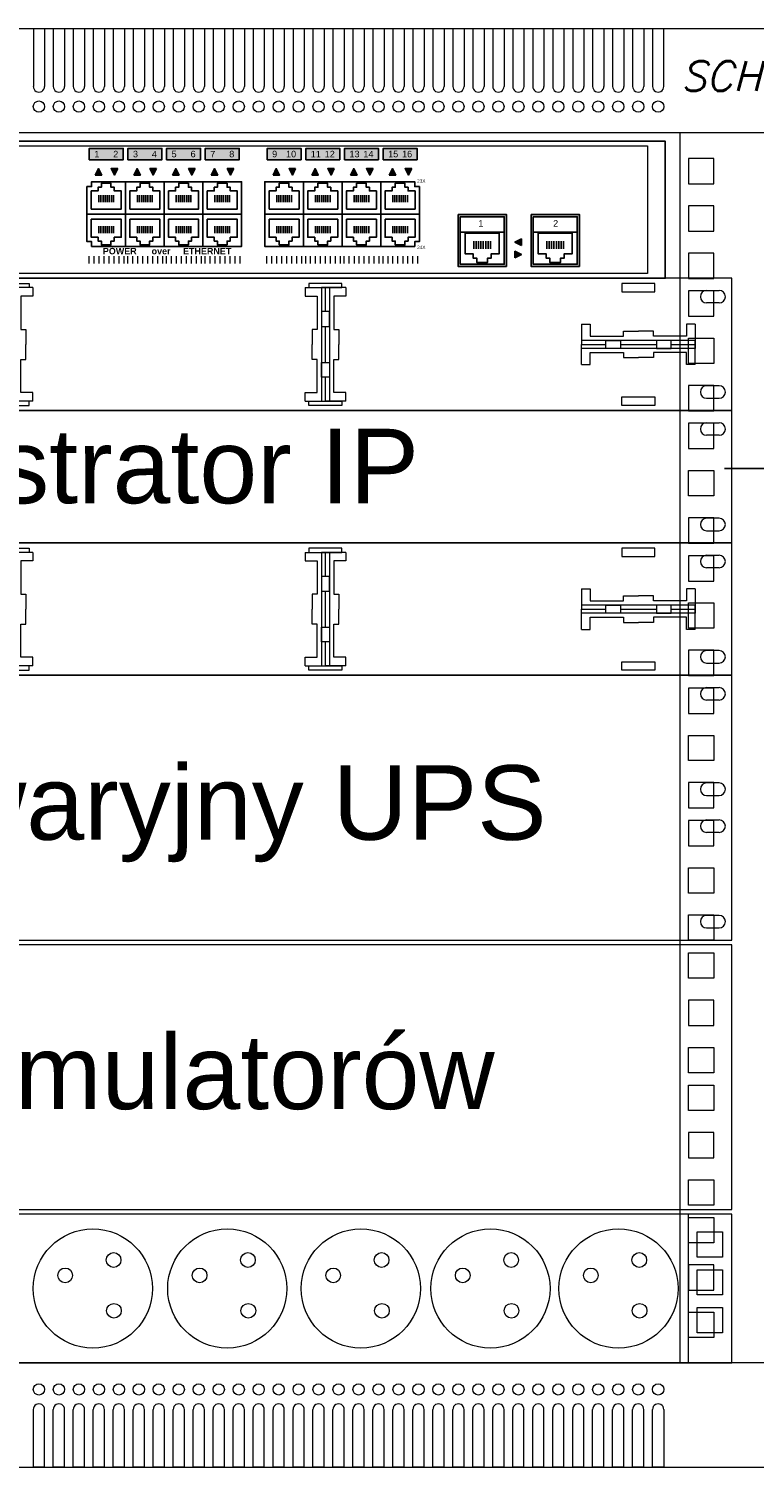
# Model space of a CAD drawing. Header units: millimetres. Extents: x 27262 to 215252, y 16288 to 261073.
# Tile 4 of 5: x 57214 to 59650, y 69077 to 73907. Entities that reach past the tile are written whole.
import ezdxf

# ---------------------------------------------------------------- set-up
doc = ezdxf.new("R2010")
doc.units = ezdxf.units.MM
doc.linetypes.add('HIDDEN', pattern=[0.375, 0.25, -0.125])
for name, color, linetype in [('_ES_okablowanie', 30, 'HIDDEN'), ('schrack-descr', 7, 'Continuous'), ('schrack-symbol', 7, 'Continuous'), ('schrack-terminal', 7, 'Continuous')]:
    doc.layers.add(name, color=color, linetype=linetype)
for name, color, linetype, lineweight in [('_ES_opisy', 4, 'Continuous', 20), ('schrack-details', 4, 'Continuous', 5), ('schrack-others', 2, 'Continuous', 13), ('SCS', 6, 'Continuous', 40)]:
    doc.layers.add(name, color=color, linetype=linetype, lineweight=lineweight)
doc.styles.add('AVM', font='arial.ttf')
doc.styles.add('logo', font='simplex.shx', dxfattribs={"oblique": 15, "height": 1.5})
doc.styles.add('OPIS DO SZAF', font='simplex.shx', dxfattribs={"width": 0.7, "height": 12})
doc.styles.get("Standard").update_dxf_attribs({"font": 'arial.ttf'})
doc.styles.add('styl', font='simplex_.ttf')

# ---------------------------------------------------------------- blocks, each defined once
blk = doc.blocks.new('c_pp24rj1uemp_v')
at = {"layer": 'schrack-details'}
blk.add_lwpolyline([(0, -44.45), (483, -44.45), (483, 0), (0, 0)], close=True, dxfattribs=at)
for points in [[(474.54, -4.11), (478.74, -4.11)], [(478.74, -8.31), (474.54, -8.31)], [(478.74, -36.14), (474.54, -36.14)], [(474.54, -40.34), (478.74, -40.34)]]:
    blk.add_lwpolyline(points, dxfattribs=at)
for centre, start, end in [((474.54, -6.21), 90, 270), ((478.74, -6.21), 270, 90), ((474.54, -38.24), 90, 270), ((478.74, -38.24), 270, 90)]:
    blk.add_arc(centre, 2.1, start, end, dxfattribs=at)
at = {"layer": 'schrack-descr', "style": 'styl'}
blk.add_attdef('DESCRIPTION', (-0.26, -52.04), '', height=1.7, dxfattribs=at)
at = {"layer": 'schrack-symbol', "color": 0, "style": 'styl'}
blk.add_attdef('SYMBOL', (0, 0), '', height=5, dxfattribs=at)
at = {"layer": 'schrack-terminal', "style": 'styl'}
for tag in ['TERMINAL2', 'TERMINAL']:
    blk.add_attdef(tag, (-0.28, -54.66), '', height=1.7, dxfattribs=at)
blk = doc.blocks.new('DBK14805')
at = {"layer": 'schrack-details'}
for p, q in [((129.64, -3.16), (136.42, -3.16)), ((143.21, -3.16), (136.42, -3.16)), ((234.71, -3.16), (241.5, -3.16)), ((248.29, -3.16), (241.5, -3.16)), ((339.79, -3.16), (346.58, -3.16)), ((353.36, -3.16), (346.58, -3.16)), ((12.28, -15.44), (12.28, -22.23)), ((50.41, -15.44), (50.41, -22.23)), ((432.59, -15.44), (432.59, -22.23)), ((470.72, -15.44), (470.72, -22.23)), ((12.28, -29.01), (12.28, -22.23)), ((50.41, -29.01), (50.41, -22.23)), ((432.59, -29.01), (432.59, -22.23)), ((470.72, -29.01), (470.72, -22.23)), ((129.64, -41.29), (136.42, -41.29)), ((143.21, -41.29), (136.42, -41.29)), ((234.71, -41.29), (241.5, -41.29)), ((248.29, -41.29), (241.5, -41.29)), ((339.79, -41.29), (346.58, -41.29)), ((353.36, -41.29), (346.58, -41.29))]:
    blk.add_line(p, q, dxfattribs=at)
for points in [[(0, -44.45), (483, -44.45), (483, 0), (0, 0)], [(25.83, -1.73), (36.91, -1.73), (36.91, -4.58), (25.83, -4.58)], [(141.99, -3.16), (130.91, -3.16), (130.91, -1.73), (141.99, -1.73)], [(247.07, -3.16), (235.99, -3.16), (235.99, -1.73), (247.07, -1.73)], [(341.01, -3.16), (352.09, -3.16), (352.09, -1.73), (341.01, -1.73)], [(457.17, -1.73), (446.09, -1.73), (446.09, -4.58), (457.17, -4.58)], [(135.09, -11.22), (137.76, -11.22), (137.76, -16.18), (135.09, -16.18)], [(240.16, -11.22), (242.84, -11.22), (242.84, -16.18), (240.16, -16.18)], [(347.91, -11.22), (345.24, -11.22), (345.24, -16.18), (347.91, -16.18)], [(20.34, -23.56), (20.34, -20.89), (25.3, -20.89), (25.3, -23.56)], [(42.35, -23.56), (42.35, -20.89), (37.38, -20.89), (37.38, -23.56)], [(440.65, -23.56), (440.65, -20.89), (445.62, -20.89), (445.62, -23.56)], [(462.66, -23.56), (462.66, -20.89), (457.7, -20.89), (457.7, -23.56)], [(135.09, -33.23), (137.76, -33.23), (137.76, -28.27), (135.09, -28.27)], [(240.16, -33.23), (242.84, -33.23), (242.84, -28.27), (240.16, -28.27)], [(347.91, -33.23), (345.24, -33.23), (345.24, -28.27), (347.91, -28.27)], [(25.83, -42.72), (36.91, -42.72), (36.91, -39.87), (25.83, -39.87)], [(141.99, -41.29), (130.91, -41.29), (130.91, -42.72), (141.99, -42.72)], [(247.07, -41.29), (235.99, -41.29), (235.99, -42.72), (247.07, -42.72)], [(341.01, -41.29), (352.09, -41.29), (352.09, -42.72), (341.01, -42.72)], [(457.17, -42.72), (446.09, -42.72), (446.09, -39.87), (457.17, -39.87)]]:
    blk.add_lwpolyline(points, close=True, dxfattribs=at)
for points in [[(8.46, -4.11), (4.26, -4.11)], [(129.64, -3.16), (129.64, -6.06), (133.67, -6.06), (133.67, -17.19), (131.97, -17.19), (131.97, -21.88), (131.97, -22.23)], [(136.42, -11.22), (136.42, -3.16), (135.09, -3.16), (135.09, -41.29), (136.42, -41.29), (136.42, -33.23)], [(136.42, -11.22), (136.42, -3.16), (137.76, -3.16), (137.76, -41.29), (136.42, -41.29), (136.42, -33.23)], [(143.21, -3.16), (143.21, -6.06), (139.17, -6.06), (139.17, -17.19), (140.88, -17.19), (140.88, -21.88), (140.88, -22.23)], [(234.71, -3.16), (234.71, -6.06), (238.75, -6.06), (238.75, -17.19), (237.05, -17.19), (237.05, -21.88), (237.05, -22.23)], [(241.5, -11.22), (241.5, -3.16), (240.16, -3.16), (240.16, -41.29), (241.5, -41.29), (241.5, -33.23)], [(241.5, -11.22), (241.5, -3.16), (242.84, -3.16), (242.84, -41.29), (241.5, -41.29), (241.5, -33.23)], [(248.29, -3.16), (248.29, -6.06), (244.25, -6.06), (244.25, -17.19), (245.95, -17.19), (245.95, -21.88), (245.95, -22.23)], [(339.79, -3.16), (339.79, -6.06), (343.83, -6.06), (343.83, -17.19), (342.12, -17.19), (342.12, -21.88), (342.12, -22.23)], [(346.58, -11.22), (346.58, -3.16), (345.24, -3.16), (345.24, -41.29), (346.58, -41.29), (346.58, -33.23)], [(346.58, -11.22), (346.58, -3.16), (347.91, -3.16), (347.91, -41.29), (346.58, -41.29), (346.58, -33.23)], [(353.36, -3.16), (353.36, -6.06), (349.33, -6.06), (349.33, -17.19), (351.03, -17.19), (351.03, -21.88), (351.03, -22.23)], [(474.54, -4.11), (478.74, -4.11)], [(4.26, -8.31), (8.46, -8.31)], [(478.74, -8.31), (474.54, -8.31)], [(12.28, -15.44), (15.18, -15.44), (15.18, -19.48), (26.31, -19.48), (26.31, -17.77), (31, -17.77), (31.34, -17.77)], [(50.41, -15.44), (47.51, -15.44), (47.51, -19.48), (36.38, -19.48), (36.38, -17.77), (31.69, -17.77), (31.34, -17.77)], [(136.42, -28.27), (136.42, -16.18)], [(136.42, -28.27), (136.42, -16.18)], [(241.5, -28.27), (241.5, -16.18)], [(241.5, -28.27), (241.5, -16.18)], [(346.58, -28.27), (346.58, -16.18)], [(346.58, -28.27), (346.58, -16.18)], [(432.59, -15.44), (435.49, -15.44), (435.49, -19.48), (446.62, -19.48), (446.62, -17.77), (451.31, -17.77), (451.66, -17.77)], [(470.72, -15.44), (467.82, -15.44), (467.82, -19.48), (456.69, -19.48), (456.69, -17.77), (452, -17.77), (451.66, -17.77)], [(20.34, -22.23), (12.28, -22.23), (12.28, -20.89), (50.41, -20.89), (50.41, -22.23), (42.35, -22.23)], [(20.34, -22.23), (12.28, -22.23), (12.28, -23.56), (50.41, -23.56), (50.41, -22.23), (42.35, -22.23)], [(37.38, -22.23), (25.3, -22.23)], [(37.38, -22.23), (25.3, -22.23)], [(129.64, -41.29), (129.64, -38.39), (133.67, -38.39), (133.67, -27.26), (131.97, -27.26), (131.97, -22.57), (131.97, -22.23)], [(143.21, -41.29), (143.21, -38.39), (139.17, -38.39), (139.17, -27.26), (140.88, -27.26), (140.88, -22.57), (140.88, -22.23)], [(234.71, -41.29), (234.71, -38.39), (238.75, -38.39), (238.75, -27.26), (237.05, -27.26), (237.05, -22.57), (237.05, -22.23)], [(248.29, -41.29), (248.29, -38.39), (244.25, -38.39), (244.25, -27.26), (245.95, -27.26), (245.95, -22.57), (245.95, -22.23)], [(339.79, -41.29), (339.79, -38.39), (343.83, -38.39), (343.83, -27.26), (342.12, -27.26), (342.12, -22.57), (342.12, -22.23)], [(353.36, -41.29), (353.36, -38.39), (349.33, -38.39), (349.33, -27.26), (351.03, -27.26), (351.03, -22.57), (351.03, -22.23)], [(462.66, -22.23), (470.72, -22.23), (470.72, -20.89), (432.59, -20.89), (432.59, -22.23), (440.65, -22.23)], [(462.66, -22.23), (470.72, -22.23), (470.72, -23.56), (432.59, -23.56), (432.59, -22.23), (440.65, -22.23)], [(445.62, -22.23), (457.7, -22.23)], [(445.62, -22.23), (457.7, -22.23)], [(12.28, -29.01), (15.18, -29.01), (15.18, -24.97), (26.31, -24.97), (26.31, -26.68), (31, -26.68), (31.34, -26.68)], [(50.41, -29.01), (47.51, -29.01), (47.51, -24.97), (36.38, -24.97), (36.38, -26.68), (31.69, -26.68), (31.34, -26.68)], [(432.59, -29.01), (435.49, -29.01), (435.49, -24.97), (446.62, -24.97), (446.62, -26.68), (451.31, -26.68), (451.66, -26.68)], [(470.72, -29.01), (467.82, -29.01), (467.82, -24.97), (456.69, -24.97), (456.69, -26.68), (452, -26.68), (451.66, -26.68)], [(4.26, -36.14), (8.46, -36.14)], [(478.74, -36.14), (474.54, -36.14)], [(8.46, -40.34), (4.26, -40.34)], [(474.54, -40.34), (478.74, -40.34)]]:
    blk.add_lwpolyline(points, dxfattribs=at)
for centre, start, end in [((4.26, -6.21), 90, 270), ((8.46, -6.21), 270, 90), ((474.54, -6.21), 90, 270), ((478.74, -6.21), 270, 90), ((4.26, -38.24), 90, 270), ((8.46, -38.24), 270, 90), ((474.54, -38.24), 90, 270), ((478.74, -38.24), 270, 90)]:
    blk.add_arc(centre, 2.1, start, end, dxfattribs=at)
at = {"layer": 'schrack-symbol', "style": 'OPIS DO SZAF', "flags": 3}
blk.add_attdef('ARTICLE_NUMBER', (0, -46.45), '', height=2, dxfattribs=at)
blk = doc.blocks.new('c_19organizer1u_v')
blk.add_blockref('DBK14805', (0, 0))
at = {"layer": 'schrack-descr', "style": 'styl'}
blk.add_attdef('DESCRIPTION', (0.01, -52.08), '', height=1.7, dxfattribs=at)
at = {"layer": 'schrack-symbol', "style": 'styl'}
blk.add_attdef('SYMBOL', (6.02, 0.21), '', height=5, rotation=90, dxfattribs=at)
at = {"layer": 'schrack-terminal', "style": 'styl'}
for tag, p in [('TERMINAL', (-0.01, -54.69)), ('TERMINAL2', (-0.01, -59.59))]:
    blk.add_attdef(tag, p, '', height=1.7, dxfattribs=at)
blk = doc.blocks.new('switch-16')
for points in [[(254.57, 34.6), (256.79, 34.6), (255.68, 36.8)], [(262.16, 36.8), (259.94, 36.8), (261.05, 34.6)], [(267.56, 34.6), (269.77, 34.6), (268.67, 36.8)], [(275.15, 36.8), (272.93, 36.8), (274.04, 34.6)], [(280.54, 34.6), (282.76, 34.6), (281.65, 36.8)], [(288.13, 36.8), (285.92, 36.8), (287.02, 34.6)], [(293.53, 34.6), (295.75, 34.6), (294.64, 36.8)], [(301.12, 36.8), (298.9, 36.8), (300.01, 34.6)], [(314.29, 34.6), (316.51, 34.6), (315.4, 36.8)], [(321.89, 36.8), (319.67, 36.8), (320.78, 34.6)], [(327.28, 34.6), (329.5, 34.6), (328.39, 36.8)], [(334.87, 36.8), (332.65, 36.8), (333.76, 34.6)], [(340.27, 34.6), (342.49, 34.6), (341.38, 36.8)], [(347.86, 36.8), (345.64, 36.8), (346.75, 34.6)], [(353.26, 34.6), (355.47, 34.6), (354.36, 36.8)], [(360.85, 36.8), (358.63, 36.8), (359.74, 34.6)], [(397.71, 10.99), (397.71, 13.21), (395.51, 12.1)], [(397.71, 7.92), (395.51, 9.03), (395.51, 6.81)]]:
    blk.add_hatch(color=8).paths.add_polyline_path(points)
at = {"layer": 'SCS', "lineweight": -3}
for points in [[(263.98, 39.79), (263.98, 43.57), (252.6, 43.57), (252.6, 39.79)], [(276.97, 39.79), (276.97, 43.57), (265.59, 43.57), (265.59, 39.79)], [(289.96, 39.79), (289.96, 43.57), (278.57, 43.57), (278.57, 39.79)], [(302.94, 39.79), (302.94, 43.57), (291.56, 43.57), (291.56, 39.79)], [(323.71, 39.79), (323.71, 43.57), (312.33, 43.57), (312.33, 39.79)], [(336.69, 39.79), (336.69, 43.57), (325.31, 43.57), (325.31, 39.79)], [(349.68, 39.79), (349.68, 43.57), (338.3, 43.57), (338.3, 39.79)], [(362.67, 39.79), (362.67, 43.57), (351.29, 43.57), (351.29, 39.79)]]:
    blk.add_hatch(color=51, dxfattribs=at).paths.add_polyline_path(points)
h = blk.add_hatch(color=2, dxfattribs=at)
h.paths.add_polyline_path([(392.64, 21.42), (376.42, 21.42), (376.42, 3.96), (392.64, 3.96)])
h.paths.add_polyline_path([(391.91, 20.61), (391.91, 4.69), (377.15, 4.69), (377.15, 20.61)], flags=16)
h = blk.add_hatch(color=2, dxfattribs=at)
h.paths.add_polyline_path([(417.15, 21.42), (400.93, 21.42), (400.93, 3.96), (417.15, 3.96)])
h.paths.add_polyline_path([(416.42, 20.61), (416.42, 4.69), (401.66, 4.69), (401.66, 20.61)], flags=16)
at = {"color": 7, "lineweight": 20}
for p, q in [((39.5, 44.43), (440, 44.43)), ((440, 44.43), (440, 1.57)), ((440, 1.57), (39.5, 1.57))]:
    blk.add_line(p, q, dxfattribs=at)
at = {"color": 7}
blk.add_lwpolyline([(0, 46), (446, 46), (446, 0), (0, 0)], close=True, dxfattribs=at)
at = {"color": 8}
for points in [[(254.57, 34.6), (255.68, 36.8), (256.79, 34.6), (254.57, 34.6)], [(262.16, 36.8), (261.05, 34.6), (259.94, 36.8), (262.16, 36.8)], [(267.56, 34.6), (268.67, 36.8), (269.77, 34.6), (267.56, 34.6)], [(275.15, 36.8), (274.04, 34.6), (272.93, 36.8), (275.15, 36.8)], [(280.54, 34.6), (281.65, 36.8), (282.76, 34.6), (280.54, 34.6)], [(288.13, 36.8), (287.02, 34.6), (285.92, 36.8), (288.13, 36.8)], [(293.53, 34.6), (294.64, 36.8), (295.75, 34.6), (293.53, 34.6)], [(301.12, 36.8), (300.01, 34.6), (298.9, 36.8), (301.12, 36.8)], [(314.29, 34.6), (315.4, 36.8), (316.51, 34.6), (314.29, 34.6)], [(321.89, 36.8), (320.78, 34.6), (319.67, 36.8), (321.89, 36.8)], [(327.28, 34.6), (328.39, 36.8), (329.5, 34.6), (327.28, 34.6)], [(334.87, 36.8), (333.76, 34.6), (332.65, 36.8), (334.87, 36.8)], [(340.27, 34.6), (341.38, 36.8), (342.49, 34.6), (340.27, 34.6)], [(347.86, 36.8), (346.75, 34.6), (345.64, 36.8), (347.86, 36.8)], [(353.26, 34.6), (354.36, 36.8), (355.47, 34.6), (353.26, 34.6)], [(360.85, 36.8), (359.74, 34.6), (358.63, 36.8), (360.85, 36.8)], [(397.71, 10.99), (395.51, 12.1), (397.71, 13.21), (397.71, 10.99)], [(395.51, 6.81), (397.71, 7.92), (395.51, 9.03), (395.51, 6.81)]]:
    blk.add_lwpolyline(points, dxfattribs=at)
for points in [[(251.8, 21.51), (251.8, 30.76), (253.39, 30.76), (253.39, 32.38), (264.78, 32.38), (264.78, 21.51), (251.8, 21.51)], [(253.23, 23.21), (263.32, 23.21), (263.32, 29.29), (260.97, 29.29), (260.97, 30.56), (259.88, 30.56), (259.88, 31.86), (256.66, 31.86), (256.66, 31.86), (256.66, 30.56), (255.58, 30.56), (255.58, 29.29), (253.23, 29.29), (253.23, 23.21)], [(266.21, 23.21), (276.3, 23.21), (276.3, 29.29), (273.95, 29.29), (273.95, 30.56), (272.87, 30.56), (272.87, 31.86), (269.65, 31.86), (269.65, 31.86), (269.65, 30.56), (268.56, 30.56), (268.56, 29.29), (266.21, 29.29), (266.21, 23.21)], [(279.2, 23.21), (289.29, 23.21), (289.29, 29.29), (286.94, 29.29), (286.94, 30.56), (285.86, 30.56), (285.86, 31.86), (282.64, 31.86), (282.64, 31.86), (282.64, 30.56), (281.55, 30.56), (281.55, 29.29), (279.2, 29.29), (279.2, 23.21)], [(292.19, 23.21), (302.28, 23.21), (302.28, 29.29), (299.93, 29.29), (299.93, 30.56), (298.84, 30.56), (298.84, 31.86), (295.62, 31.86), (295.62, 31.86), (295.62, 30.56), (294.54, 30.56), (294.54, 29.29), (292.19, 29.29), (292.19, 23.21)], [(312.95, 23.21), (323.04, 23.21), (323.04, 29.29), (320.69, 29.29), (320.69, 30.56), (319.61, 30.56), (319.61, 31.86), (316.39, 31.86), (316.39, 31.86), (316.39, 30.56), (315.3, 30.56), (315.3, 29.29), (312.95, 29.29), (312.95, 23.21)], [(325.94, 23.21), (336.03, 23.21), (336.03, 29.29), (333.68, 29.29), (333.68, 30.56), (332.59, 30.56), (332.59, 31.86), (329.37, 31.86), (329.37, 31.86), (329.37, 30.56), (328.29, 30.56), (328.29, 29.29), (325.94, 29.29), (325.94, 23.21)], [(338.93, 23.21), (349.02, 23.21), (349.02, 29.29), (346.67, 29.29), (346.67, 30.56), (345.58, 30.56), (345.58, 31.86), (342.36, 31.86), (342.36, 31.86), (342.36, 30.56), (341.28, 30.56), (341.28, 29.29), (338.93, 29.29), (338.93, 23.21)], [(363.47, 21.51), (363.47, 30.76), (361.88, 30.76), (361.88, 32.38), (350.48, 32.38), (350.48, 21.51), (363.47, 21.51)], [(351.91, 23.21), (362, 23.21), (362, 29.29), (359.65, 29.29), (359.65, 30.56), (358.57, 30.56), (358.57, 31.86), (355.35, 31.86), (355.35, 31.86), (355.35, 30.56), (354.26, 30.56), (354.26, 29.29), (351.91, 29.29), (351.91, 23.21)], [(251.8, 21.51), (251.8, 12.27), (253.39, 12.27), (253.39, 10.65), (264.78, 10.65), (264.78, 21.51), (251.8, 21.51)], [(253.23, 19.81), (263.32, 19.81), (263.32, 13.73), (260.97, 13.73), (260.97, 12.47), (259.88, 12.47), (259.88, 11.16), (256.66, 11.16), (256.66, 11.16), (256.66, 12.47), (255.58, 12.47), (255.58, 13.73), (253.23, 13.73), (253.23, 19.81)], [(266.21, 19.81), (276.3, 19.81), (276.3, 13.73), (273.95, 13.73), (273.95, 12.47), (272.87, 12.47), (272.87, 11.16), (269.65, 11.16), (269.65, 11.16), (269.65, 12.47), (268.56, 12.47), (268.56, 13.73), (266.21, 13.73), (266.21, 19.81)], [(279.2, 19.81), (289.29, 19.81), (289.29, 13.73), (286.94, 13.73), (286.94, 12.47), (285.86, 12.47), (285.86, 11.16), (282.64, 11.16), (282.64, 11.16), (282.64, 12.47), (281.55, 12.47), (281.55, 13.73), (279.2, 13.73), (279.2, 19.81)], [(292.19, 19.81), (302.28, 19.81), (302.28, 13.73), (299.93, 13.73), (299.93, 12.47), (298.84, 12.47), (298.84, 11.16), (295.62, 11.16), (295.62, 11.16), (295.62, 12.47), (294.54, 12.47), (294.54, 13.73), (292.19, 13.73), (292.19, 19.81)], [(312.95, 19.81), (323.04, 19.81), (323.04, 13.73), (320.69, 13.73), (320.69, 12.47), (319.61, 12.47), (319.61, 11.16), (316.39, 11.16), (316.39, 11.16), (316.39, 12.47), (315.3, 12.47), (315.3, 13.73), (312.95, 13.73), (312.95, 19.81)], [(325.94, 19.81), (336.03, 19.81), (336.03, 13.73), (333.68, 13.73), (333.68, 12.47), (332.59, 12.47), (332.59, 11.16), (329.37, 11.16), (329.37, 11.16), (329.37, 12.47), (328.29, 12.47), (328.29, 13.73), (325.94, 13.73), (325.94, 19.81)], [(338.93, 19.81), (349.02, 19.81), (349.02, 13.73), (346.67, 13.73), (346.67, 12.47), (345.58, 12.47), (345.58, 11.16), (342.36, 11.16), (342.36, 11.16), (342.36, 12.47), (341.28, 12.47), (341.28, 13.73), (338.93, 13.73), (338.93, 19.81)], [(363.47, 21.51), (363.47, 12.27), (361.88, 12.27), (361.88, 10.65), (350.48, 10.65), (350.48, 21.51), (363.47, 21.51)], [(351.91, 19.81), (362, 19.81), (362, 13.73), (359.65, 13.73), (359.65, 12.47), (358.57, 12.47), (358.57, 11.16), (355.35, 11.16), (355.35, 11.16), (355.35, 12.47), (354.26, 12.47), (354.26, 13.73), (351.91, 13.73), (351.91, 19.81)], [(378.77, 15.1), (390.24, 15.1), (390.24, 8.19), (387.57, 8.19), (387.57, 6.75), (386.33, 6.75), (386.33, 5.27), (382.68, 5.27), (382.68, 5.27), (382.68, 6.75), (381.44, 6.75), (381.44, 8.19), (378.77, 8.19), (378.77, 15.1)], [(403.29, 15.1), (414.75, 15.1), (414.75, 8.19), (412.08, 8.19), (412.08, 6.75), (410.85, 6.75), (410.85, 5.27), (407.19, 5.27), (407.19, 5.27), (407.19, 6.75), (405.96, 6.75), (405.96, 8.19), (403.29, 8.19), (403.29, 15.1)]]:
    blk.add_lwpolyline(points)
for points in [[(277.77, 21.51), (277.77, 32.38), (264.78, 32.38), (264.78, 21.51)], [(290.76, 21.51), (290.76, 32.38), (277.77, 32.38), (277.77, 21.51)], [(303.75, 21.51), (303.75, 32.38), (290.76, 32.38), (290.76, 21.51)], [(324.51, 21.51), (324.51, 32.38), (311.52, 32.38), (311.52, 21.51)], [(337.5, 21.51), (337.5, 32.38), (324.51, 32.38), (324.51, 21.51)], [(350.48, 21.51), (350.48, 32.38), (337.5, 32.38), (337.5, 21.51)], [(277.77, 21.51), (277.77, 10.65), (264.78, 10.65), (264.78, 21.51)], [(290.76, 21.51), (290.76, 10.65), (277.77, 10.65), (277.77, 21.51)], [(303.75, 21.51), (303.75, 10.65), (290.76, 10.65), (290.76, 21.51)], [(324.51, 21.51), (324.51, 10.65), (311.52, 10.65), (311.52, 21.51)], [(337.5, 21.51), (337.5, 10.65), (324.51, 10.65), (324.51, 21.51)], [(350.48, 21.51), (350.48, 10.65), (337.5, 10.65), (337.5, 21.51)], [(391.91, 15.42), (391.91, 4.69), (377.15, 4.69), (377.15, 15.42)], [(416.42, 15.42), (416.42, 4.69), (401.66, 4.69), (401.66, 15.42)]]:
    blk.add_lwpolyline(points, close=True)
at = {"layer": 'SCS', "color": 7, "lineweight": -3}
for p, q in [((255.82, 25.52), (255.82, 27.86)), ((256.52, 25.52), (256.52, 27.86)), ((257.22, 25.52), (257.22, 27.86)), ((257.92, 25.52), (257.92, 27.86)), ((258.62, 25.52), (258.62, 27.86)), ((259.32, 25.52), (259.32, 27.86)), ((260.02, 25.52), (260.02, 27.86)), ((260.72, 25.52), (260.72, 27.86)), ((268.81, 25.52), (268.81, 27.86)), ((269.51, 25.52), (269.51, 27.86)), ((270.21, 25.52), (270.21, 27.86)), ((270.91, 25.52), (270.91, 27.86)), ((271.61, 25.52), (271.61, 27.86)), ((272.31, 25.52), (272.31, 27.86)), ((273.01, 25.52), (273.01, 27.86)), ((273.71, 25.52), (273.71, 27.86)), ((281.8, 25.52), (281.8, 27.86)), ((282.5, 25.52), (282.5, 27.86)), ((283.2, 25.52), (283.2, 27.86)), ((283.9, 25.52), (283.9, 27.86)), ((284.6, 25.52), (284.6, 27.86)), ((285.3, 25.52), (285.3, 27.86)), ((286, 25.52), (286, 27.86)), ((286.7, 25.52), (286.7, 27.86)), ((294.78, 25.52), (294.78, 27.86)), ((295.48, 25.52), (295.48, 27.86)), ((296.18, 25.52), (296.18, 27.86)), ((296.88, 25.52), (296.88, 27.86)), ((297.58, 25.52), (297.58, 27.86)), ((298.28, 25.52), (298.28, 27.86)), ((298.98, 25.52), (298.98, 27.86)), ((299.68, 25.52), (299.68, 27.86)), ((315.55, 25.52), (315.55, 27.86)), ((316.25, 25.52), (316.25, 27.86)), ((316.95, 25.52), (316.95, 27.86)), ((317.65, 25.52), (317.65, 27.86)), ((318.35, 25.52), (318.35, 27.86)), ((319.05, 25.52), (319.05, 27.86)), ((319.75, 25.52), (319.75, 27.86)), ((320.45, 25.52), (320.45, 27.86)), ((328.53, 25.52), (328.53, 27.86)), ((329.23, 25.52), (329.23, 27.86)), ((329.93, 25.52), (329.93, 27.86)), ((330.63, 25.52), (330.63, 27.86)), ((331.33, 25.52), (331.33, 27.86)), ((332.03, 25.52), (332.03, 27.86)), ((332.73, 25.52), (332.73, 27.86)), ((333.43, 25.52), (333.43, 27.86)), ((341.52, 25.52), (341.52, 27.86)), ((342.22, 25.52), (342.22, 27.86)), ((342.92, 25.52), (342.92, 27.86)), ((343.62, 25.52), (343.62, 27.86)), ((344.32, 25.52), (344.32, 27.86)), ((345.02, 25.52), (345.02, 27.86)), ((345.72, 25.52), (345.72, 27.86)), ((346.42, 25.52), (346.42, 27.86)), ((354.51, 25.52), (354.51, 27.86)), ((355.21, 25.52), (355.21, 27.86)), ((355.91, 25.52), (355.91, 27.86)), ((356.61, 25.52), (356.61, 27.86)), ((357.31, 25.52), (357.31, 27.86)), ((358.01, 25.52), (358.01, 27.86)), ((358.71, 25.52), (358.71, 27.86)), ((359.41, 25.52), (359.41, 27.86)), ((255.82, 17.5), (255.82, 15.16)), ((256.52, 17.5), (256.52, 15.16)), ((257.22, 17.5), (257.22, 15.16)), ((257.92, 17.5), (257.92, 15.16)), ((258.62, 17.5), (258.62, 15.16)), ((259.32, 17.5), (259.32, 15.16)), ((260.02, 17.5), (260.02, 15.16)), ((260.72, 17.5), (260.72, 15.16)), ((268.81, 17.5), (268.81, 15.16)), ((269.51, 17.5), (269.51, 15.16)), ((270.21, 17.5), (270.21, 15.16)), ((270.91, 17.5), (270.91, 15.16)), ((271.61, 17.5), (271.61, 15.16)), ((272.31, 17.5), (272.31, 15.16)), ((273.01, 17.5), (273.01, 15.16)), ((273.71, 17.5), (273.71, 15.16)), ((281.8, 17.5), (281.8, 15.16)), ((282.5, 17.5), (282.5, 15.16)), ((283.2, 17.5), (283.2, 15.16)), ((283.9, 17.5), (283.9, 15.16)), ((284.6, 17.5), (284.6, 15.16)), ((285.3, 17.5), (285.3, 15.16)), ((286, 17.5), (286, 15.16)), ((286.7, 17.5), (286.7, 15.16)), ((294.78, 17.5), (294.78, 15.16)), ((295.48, 17.5), (295.48, 15.16)), ((296.18, 17.5), (296.18, 15.16)), ((296.88, 17.5), (296.88, 15.16)), ((297.58, 17.5), (297.58, 15.16)), ((298.28, 17.5), (298.28, 15.16)), ((298.98, 17.5), (298.98, 15.16)), ((299.68, 17.5), (299.68, 15.16)), ((315.55, 17.5), (315.55, 15.16)), ((316.25, 17.5), (316.25, 15.16)), ((316.95, 17.5), (316.95, 15.16)), ((317.65, 17.5), (317.65, 15.16)), ((318.35, 17.5), (318.35, 15.16)), ((319.05, 17.5), (319.05, 15.16)), ((319.75, 17.5), (319.75, 15.16)), ((320.45, 17.5), (320.45, 15.16)), ((328.53, 17.5), (328.53, 15.16)), ((329.23, 17.5), (329.23, 15.16)), ((329.93, 17.5), (329.93, 15.16)), ((330.63, 17.5), (330.63, 15.16)), ((331.33, 17.5), (331.33, 15.16)), ((332.03, 17.5), (332.03, 15.16)), ((332.73, 17.5), (332.73, 15.16)), ((333.43, 17.5), (333.43, 15.16)), ((341.52, 17.5), (341.52, 15.16)), ((342.22, 17.5), (342.22, 15.16)), ((342.92, 17.5), (342.92, 15.16)), ((343.62, 17.5), (343.62, 15.16)), ((344.32, 17.5), (344.32, 15.16)), ((345.02, 17.5), (345.02, 15.16)), ((345.72, 17.5), (345.72, 15.16)), ((346.42, 17.5), (346.42, 15.16)), ((354.51, 17.5), (354.51, 15.16)), ((355.21, 17.5), (355.21, 15.16)), ((355.91, 17.5), (355.91, 15.16)), ((356.61, 17.5), (356.61, 15.16)), ((357.31, 17.5), (357.31, 15.16)), ((358.01, 17.5), (358.01, 15.16)), ((358.71, 17.5), (358.71, 15.16)), ((359.41, 17.5), (359.41, 15.16)), ((381.72, 12.48), (381.72, 9.82)), ((382.52, 12.48), (382.52, 9.82)), ((383.31, 12.48), (383.31, 9.82)), ((384.11, 12.48), (384.11, 9.82)), ((384.9, 12.48), (384.9, 9.82)), ((385.7, 12.48), (385.7, 9.82)), ((386.49, 12.48), (386.49, 9.82)), ((387.29, 12.48), (387.29, 9.82)), ((406.24, 12.48), (406.24, 9.82)), ((407.03, 12.48), (407.03, 9.82)), ((407.83, 12.48), (407.83, 9.82)), ((408.62, 12.48), (408.62, 9.82)), ((409.42, 12.48), (409.42, 9.82)), ((410.21, 12.48), (410.21, 9.82)), ((411.01, 12.48), (411.01, 9.82)), ((411.8, 12.48), (411.8, 9.82))]:
    blk.add_line(p, q, dxfattribs=at)
at = {"layer": 'SCS', "color": 2, "lineweight": 20}
for p, q in [((252.42, 7.43), (252.42, 4.94)), ((254.1, 7.43), (254.1, 4.94)), ((255.78, 7.43), (255.78, 4.94)), ((257.45, 7.43), (257.45, 4.94)), ((259.13, 7.43), (259.13, 4.94)), ((260.81, 7.43), (260.81, 4.94)), ((262.48, 7.43), (262.48, 4.94)), ((264.16, 7.43), (264.16, 4.94)), ((265.41, 7.43), (265.41, 4.94)), ((267.09, 7.43), (267.09, 4.94)), ((268.76, 7.43), (268.76, 4.94)), ((270.44, 7.43), (270.44, 4.94)), ((272.12, 7.43), (272.12, 4.94)), ((273.79, 7.43), (273.79, 4.94)), ((275.47, 7.43), (275.47, 4.94)), ((277.14, 7.43), (277.14, 4.94)), ((278.4, 7.43), (278.4, 4.94)), ((280.07, 7.43), (280.07, 4.94)), ((281.75, 7.43), (281.75, 4.94)), ((283.43, 7.43), (283.43, 4.94)), ((285.1, 7.43), (285.1, 4.94)), ((286.78, 7.43), (286.78, 4.94)), ((288.46, 7.43), (288.46, 4.94)), ((290.13, 7.43), (290.13, 4.94)), ((291.39, 7.43), (291.39, 4.94)), ((293.06, 7.43), (293.06, 4.94)), ((294.74, 7.43), (294.74, 4.94)), ((296.41, 7.43), (296.41, 4.94)), ((298.09, 7.43), (298.09, 4.94)), ((299.77, 7.43), (299.77, 4.94)), ((301.44, 7.43), (301.44, 4.94)), ((303.12, 7.43), (303.12, 4.94)), ((312.15, 7.43), (312.15, 4.94)), ((313.83, 7.43), (313.83, 4.94)), ((315.5, 7.43), (315.5, 4.94)), ((317.18, 7.43), (317.18, 4.94)), ((318.85, 7.43), (318.85, 4.94)), ((320.53, 7.43), (320.53, 4.94)), ((322.21, 7.43), (322.21, 4.94)), ((323.88, 7.43), (323.88, 4.94)), ((325.14, 7.43), (325.14, 4.94)), ((326.81, 7.43), (326.81, 4.94)), ((328.49, 7.43), (328.49, 4.94)), ((330.17, 7.43), (330.17, 4.94)), ((331.84, 7.43), (331.84, 4.94)), ((333.52, 7.43), (333.52, 4.94)), ((335.19, 7.43), (335.19, 4.94)), ((336.87, 7.43), (336.87, 4.94)), ((338.12, 7.43), (338.12, 4.94)), ((339.8, 7.43), (339.8, 4.94)), ((341.48, 7.43), (341.48, 4.94)), ((343.15, 7.43), (343.15, 4.94)), ((344.83, 7.43), (344.83, 4.94)), ((346.5, 7.43), (346.5, 4.94)), ((348.18, 7.43), (348.18, 4.94)), ((349.86, 7.43), (349.86, 4.94)), ((351.11, 7.43), (351.11, 4.94)), ((352.79, 7.43), (352.79, 4.94)), ((354.46, 7.43), (354.46, 4.94)), ((356.14, 7.43), (356.14, 4.94)), ((357.82, 7.43), (357.82, 4.94)), ((359.49, 7.43), (359.49, 4.94)), ((361.17, 7.43), (361.17, 4.94)), ((362.84, 7.43), (362.84, 4.94))]:
    blk.add_line(p, q, dxfattribs=at)
at = {"layer": 'SCS', "color": 51, "lineweight": -3}
for points in [[(252.6, 39.79), (263.98, 39.79), (263.98, 43.57), (252.6, 43.57)], [(265.59, 39.79), (276.97, 39.79), (276.97, 43.57), (265.59, 43.57)], [(278.57, 39.79), (289.96, 39.79), (289.96, 43.57), (278.57, 43.57)], [(291.56, 39.79), (302.94, 39.79), (302.94, 43.57), (291.56, 43.57)], [(312.33, 39.79), (323.71, 39.79), (323.71, 43.57), (312.33, 43.57)], [(325.31, 39.79), (336.69, 39.79), (336.69, 43.57), (325.31, 43.57)], [(338.3, 39.79), (349.68, 39.79), (349.68, 43.57), (338.3, 43.57)], [(351.29, 39.79), (362.67, 39.79), (362.67, 43.57), (351.29, 43.57)]]:
    blk.add_lwpolyline(points, close=True, dxfattribs=at)
at = {"layer": 'SCS', "color": 2, "lineweight": -3}
for points in [[(376.42, 21.42), (392.64, 21.42), (392.64, 3.96), (376.42, 3.96)], [(377.15, 20.61), (391.91, 20.61), (391.91, 4.69), (377.15, 4.69)], [(400.93, 21.42), (417.15, 21.42), (417.15, 3.96), (400.93, 3.96)], [(401.66, 20.61), (416.42, 20.61), (416.42, 4.69), (401.66, 4.69)]]:
    blk.add_lwpolyline(points, close=True, dxfattribs=at)
at = {"color": 5, "width": 0.9174, "style": 'AVM'}
for s, insert, char_height, attachment_point in [('1', (254.26, 41.67), 2.18, 4), ('2', (262.32, 41.67), 2.18, 6), ('3', (267.25, 41.67), 2.18, 4), ('4', (275.31, 41.67), 2.18, 6), ('5', (280.23, 41.67), 2.18, 4), ('6', (288.3, 41.67), 2.18, 6), ('7', (293.22, 41.67), 2.18, 4), ('8', (301.28, 41.67), 2.18, 6), ('9', (313.99, 41.67), 2.18, 4), ('10', (322.05, 41.67), 2.177, 6), ('11', (326.97, 41.67), 2.177, 4), ('12', (335.03, 41.67), 2.177, 6), ('13', (339.96, 41.67), 2.177, 4), ('14', (348.02, 41.67), 2.177, 6), ('15', (352.95, 41.67), 2.177, 4), ('16', (361.01, 41.67), 2.177, 6)]:
    blk.add_mtext(s, dxfattribs=dict(at, insert=insert, char_height=char_height, attachment_point=attachment_point))
at = {"style": 'AVM'}
for s, insert, char_height, width, attachment_point in [('23X', (362.64, 32.64), 1.135, 0.5805, 4), ('1', (384.94, 18.4), 2.18, 0.9174, 6), ('2', (410.03, 18.4), 2.18, 0.9174, 6), ('24X', (362.64, 10.38), 1.135, 0.5805, 4)]:
    blk.add_mtext(s, dxfattribs=dict(at, insert=insert, char_height=char_height, width=width, attachment_point=attachment_point))
at = {"color": 8, "insert": (257.15, 9.08), "char_height": 2.154, "width": 43.5769, "attachment_point": 4, "style": 'AVM'}
blk.add_mtext('{\\fArial|b1|i0|c238|p34;POWER      over     ETHERNET}', dxfattribs=at)
blk = doc.blocks.new('c_dw096050_v')
at = {"layer": 'schrack-details'}
for p, q in [((312.09, 0), (308.32, 0)), ((308.32, 0), (308.32, -19.39)), ((312.09, 0), (312.09, -19.39)), ((315.02, 0), (315.02, -19.39)), ((318.8, 0), (315.02, 0)), ((318.8, 0), (318.8, -19.39)), ((321.73, 0), (321.73, -19.39)), ((325.51, 0), (321.73, 0)), ((325.51, 0), (325.51, -19.39)), ((332.21, 0), (328.44, 0)), ((328.44, 0), (328.44, -19.39)), ((332.21, 0), (332.21, -19.39)), ((338.92, 0), (335.14, 0)), ((335.14, 0), (335.14, -19.39)), ((338.92, 0), (338.92, -19.39)), ((345.63, 0), (341.85, 0)), ((341.85, 0), (341.85, -19.39)), ((345.63, 0), (345.63, -19.39)), ((352.33, 0), (348.56, 0)), ((348.56, 0), (348.56, -19.39)), ((352.33, 0), (352.33, -19.39)), ((359.04, 0), (355.26, 0)), ((355.26, 0), (355.26, -19.39)), ((359.04, 0), (359.04, -19.39)), ((365.75, 0), (361.97, 0)), ((361.97, 0), (361.97, -19.39)), ((365.75, 0), (365.75, -19.39)), ((372.45, 0), (368.68, 0)), ((368.68, 0), (368.68, -19.39)), ((372.45, 0), (372.45, -19.39)), ((379.16, 0), (375.38, 0)), ((375.38, 0), (375.38, -19.39)), ((379.16, 0), (379.16, -19.39)), ((382.09, 0), (382.09, -19.39)), ((385.87, 0), (382.09, 0)), ((385.87, 0), (385.87, -19.39)), ((388.8, 0), (388.8, -19.39)), ((392.57, 0), (388.8, 0)), ((392.57, 0), (392.57, -19.39)), ((395.5, 0), (395.5, -19.39)), ((399.28, 0), (395.5, 0)), ((399.28, 0), (399.28, -19.39)), ((402.21, 0), (402.21, -19.39)), ((405.99, 0), (402.21, 0)), ((405.99, 0), (405.99, -19.39)), ((408.92, 0), (408.92, -19.39)), ((412.69, 0), (408.92, 0)), ((412.69, 0), (412.69, -19.39)), ((415.62, 0), (415.62, -19.39)), ((419.4, 0), (415.62, 0)), ((419.4, 0), (419.4, -19.39)), ((422.33, 0), (422.33, -19.39)), ((426.11, 0), (422.33, 0)), ((426.11, 0), (426.11, -19.39)), ((429.04, 0), (429.04, -19.39)), ((432.81, 0), (429.04, 0)), ((432.81, 0), (432.81, -19.39)), ((435.74, 0), (435.74, -19.39)), ((439.52, 0), (435.74, 0)), ((439.52, 0), (439.52, -19.39)), ((442.45, 0), (442.45, -19.39)), ((446.23, 0), (442.45, 0)), ((446.23, 0), (446.23, -19.39)), ((449.16, 0), (449.16, -19.39)), ((452.93, 0), (449.16, 0)), ((452.93, 0), (452.93, -19.39)), ((455.86, 0), (455.86, -19.39)), ((459.64, 0), (455.86, 0)), ((459.64, 0), (459.64, -19.39)), ((462.57, 0), (462.57, -19.39)), ((466.35, 0), (462.57, 0)), ((466.35, 0), (466.35, -19.39)), ((469.28, 0), (469.28, -19.39)), ((473.05, 0), (469.28, 0)), ((473.05, 0), (473.05, -19.39)), ((475.98, 0), (475.98, -19.39)), ((479.76, 0), (475.98, 0)), ((479.76, 0), (479.76, -19.39)), ((482.69, 0), (482.69, -19.39)), ((486.47, 0), (482.69, 0)), ((486.47, 0), (486.47, -19.39)), ((489.4, 0), (489.4, -19.39)), ((493.17, 0), (489.4, 0)), ((493.17, 0), (493.17, -19.39)), ((496.1, 0), (496.1, -19.39)), ((499.88, 0), (496.1, 0)), ((499.88, 0), (499.88, -19.39)), ((502.81, 0), (502.81, -19.39)), ((506.59, 0), (502.81, 0)), ((506.59, 0), (506.59, -19.39)), ((513.29, 0), (509.52, 0)), ((509.52, 0), (509.52, -19.39)), ((513.29, 0), (513.29, -19.39)), ((520, 0), (516.23, 0)), ((516.23, 0), (516.23, -19.39)), ((520, -19.39), (520, 0)), ((308.32, -483), (308.32, -463.61)), ((312.09, -483), (312.09, -463.61)), ((315.02, -483), (315.02, -463.61)), ((318.8, -483), (318.8, -463.61)), ((321.73, -483), (321.73, -463.61)), ((325.51, -483), (325.51, -463.61)), ((328.44, -483), (328.44, -463.61)), ((332.21, -483), (332.21, -463.61)), ((335.14, -483), (335.14, -463.61)), ((338.92, -483), (338.92, -463.61)), ((341.85, -483), (341.85, -463.61)), ((345.63, -483), (345.63, -463.61)), ((348.56, -483), (348.56, -463.61)), ((352.33, -483), (352.33, -463.61)), ((355.26, -483), (355.26, -463.61)), ((359.04, -483), (359.04, -463.61)), ((361.97, -483), (361.97, -463.61)), ((365.75, -483), (365.75, -463.61)), ((368.68, -483), (368.68, -463.61)), ((372.45, -483), (372.45, -463.61)), ((375.38, -483), (375.38, -463.61)), ((379.16, -483), (379.16, -463.61)), ((382.09, -483), (382.09, -463.61)), ((385.87, -483), (385.87, -463.61)), ((388.8, -483), (388.8, -463.61)), ((392.57, -483), (392.57, -463.61)), ((395.5, -483), (395.5, -463.61)), ((399.28, -483), (399.28, -463.61)), ((402.21, -483), (402.21, -463.61)), ((405.99, -483), (405.99, -463.61)), ((408.92, -483), (408.92, -463.61)), ((412.69, -483), (412.69, -463.61)), ((415.62, -483), (415.62, -463.61)), ((419.4, -483), (419.4, -463.61)), ((422.33, -483), (422.33, -463.61)), ((426.11, -483), (426.11, -463.61)), ((429.04, -483), (429.04, -463.61)), ((432.81, -483), (432.81, -463.61)), ((435.74, -483), (435.74, -463.61)), ((439.52, -483), (439.52, -463.61)), ((442.45, -483), (442.45, -463.61)), ((446.23, -483), (446.23, -463.61)), ((449.16, -483), (449.16, -463.61)), ((452.93, -483), (452.93, -463.61)), ((455.86, -483), (455.86, -463.61)), ((459.64, -483), (459.64, -463.61)), ((462.57, -483), (462.57, -463.61)), ((466.35, -483), (466.35, -463.61)), ((469.28, -483), (469.28, -463.61)), ((473.05, -483), (473.05, -463.61)), ((475.98, -483), (475.98, -463.61)), ((479.76, -483), (479.76, -463.61)), ((482.69, -483), (482.69, -463.61)), ((486.47, -483), (486.47, -463.61)), ((489.4, -483), (489.4, -463.61)), ((493.17, -483), (493.17, -463.61)), ((496.1, -483), (496.1, -463.61)), ((499.88, -483), (499.88, -463.61)), ((502.81, -483), (502.81, -463.61)), ((506.59, -483), (506.59, -463.61)), ((509.52, -483), (509.52, -463.61)), ((513.29, -483), (513.29, -463.61)), ((516.23, -483), (516.23, -463.61)), ((520, -463.61), (520, -483)), ((312.09, -483), (308.32, -483)), ((318.8, -483), (315.02, -483)), ((325.51, -483), (321.73, -483)), ((332.21, -483), (328.44, -483)), ((338.92, -483), (335.14, -483)), ((345.63, -483), (341.85, -483)), ((352.33, -483), (348.56, -483)), ((359.04, -483), (355.26, -483)), ((365.75, -483), (361.97, -483)), ((372.45, -483), (368.68, -483)), ((379.16, -483), (375.38, -483)), ((385.87, -483), (382.09, -483)), ((392.57, -483), (388.8, -483)), ((399.28, -483), (395.5, -483)), ((405.99, -483), (402.21, -483)), ((412.69, -483), (408.92, -483)), ((419.4, -483), (415.62, -483)), ((426.11, -483), (422.33, -483)), ((432.81, -483), (429.04, -483)), ((439.52, -483), (435.74, -483)), ((446.23, -483), (442.45, -483)), ((452.93, -483), (449.16, -483)), ((459.64, -483), (455.86, -483)), ((466.35, -483), (462.57, -483)), ((473.05, -483), (469.28, -483)), ((479.76, -483), (475.98, -483)), ((486.47, -483), (482.69, -483)), ((493.17, -483), (489.4, -483)), ((499.88, -483), (496.1, -483)), ((506.59, -483), (502.81, -483)), ((513.29, -483), (509.52, -483)), ((520, -483), (516.23, -483))]:
    blk.add_line(p, q, dxfattribs=at)
for points in [[(528.25, -52.08), (536.75, -52.08), (536.75, -43.58), (528.25, -43.58)], [(528.25, -67.95), (536.75, -67.95), (536.75, -59.45), (528.25, -59.45)], [(528.25, -83.83), (536.75, -83.83), (536.75, -75.33), (528.25, -75.33)], [(528.25, -96.53), (536.75, -96.53), (536.75, -88.03), (528.25, -88.03)], [(528.25, -103.9), (536.75, -103.9), (536.75, -112.4), (528.25, -112.4)], [(528.25, -128.28), (536.75, -128.28), (536.75, -119.78), (528.25, -119.78)], [(528.25, -140.98), (536.75, -140.98), (536.75, -132.48), (528.25, -132.48)], [(528.25, -148.35), (536.75, -148.35), (536.75, -156.85), (528.25, -156.85)], [(528.25, -172.73), (536.75, -172.73), (536.75, -164.23), (528.25, -164.23)], [(528.25, -185.43), (536.75, -185.43), (536.75, -176.93), (528.25, -176.93)], [(528.25, -192.8), (536.75, -192.8), (536.75, -201.3), (528.25, -201.3)], [(528.25, -217.18), (536.75, -217.18), (536.75, -208.68), (528.25, -208.68)], [(528.25, -229.88), (536.75, -229.88), (536.75, -221.38), (528.25, -221.38)], [(528.25, -237.25), (536.75, -237.25), (536.75, -245.75), (528.25, -245.75)], [(528.25, -261.63), (536.75, -261.63), (536.75, -253.13), (528.25, -253.13)], [(528.25, -274.33), (536.75, -274.33), (536.75, -265.83), (528.25, -265.83)], [(528.25, -281.7), (536.75, -281.7), (536.75, -290.2), (528.25, -290.2)], [(528.25, -297.57), (536.75, -297.57), (536.75, -306.07), (528.25, -306.07)], [(528.25, -310.27), (536.75, -310.27), (536.75, -318.77), (528.25, -318.77)], [(528.25, -334.65), (536.75, -334.65), (536.75, -326.15), (528.25, -326.15)], [(528.25, -342.02), (536.75, -342.02), (536.75, -350.52), (528.25, -350.52)], [(528.25, -354.72), (536.75, -354.72), (536.75, -363.22), (528.25, -363.22)], [(528.25, -379.1), (536.75, -379.1), (536.75, -370.6), (528.25, -370.6)], [(528.25, -386.47), (536.75, -386.47), (536.75, -394.97), (528.25, -394.97)], [(528.25, -399.17), (536.75, -399.17), (536.75, -407.67), (528.25, -407.67)], [(528.25, -423.55), (536.75, -423.55), (536.75, -415.05), (528.25, -415.05)], [(528.25, -430.92), (536.75, -430.92), (536.75, -439.42), (528.25, -439.42)]]:
    blk.add_lwpolyline(points, close=True, dxfattribs=at)
for centre in [(310.2, -26.13), (316.91, -26.13), (323.62, -26.13), (330.32, -26.13), (337.03, -26.13), (343.74, -26.13), (350.44, -26.13), (357.15, -26.13), (363.86, -26.13), (370.56, -26.13), (377.27, -26.13), (383.98, -26.13), (390.69, -26.13), (397.39, -26.13), (404.1, -26.13), (410.81, -26.13), (417.51, -26.13), (424.22, -26.13), (430.93, -26.13), (437.63, -26.13), (444.34, -26.13), (451.05, -26.13), (457.75, -26.13), (464.46, -26.13), (471.17, -26.13), (477.87, -26.13), (484.58, -26.13), (491.29, -26.13), (497.99, -26.13), (504.7, -26.13), (511.41, -26.13), (518.11, -26.13), (310.2, -456.87), (316.91, -456.87), (323.62, -456.87), (330.32, -456.87), (337.03, -456.87), (343.74, -456.87), (350.44, -456.87), (357.15, -456.87), (363.86, -456.87), (370.56, -456.87), (377.27, -456.87), (383.98, -456.87), (390.69, -456.87), (397.39, -456.87), (404.1, -456.87), (410.81, -456.87), (417.51, -456.87), (424.22, -456.87), (430.93, -456.87), (437.63, -456.87), (444.34, -456.87), (451.05, -456.87), (457.75, -456.87), (464.46, -456.87), (471.17, -456.87), (477.87, -456.87), (484.58, -456.87), (491.29, -456.87), (497.99, -456.87), (504.7, -456.87), (511.41, -456.87), (518.11, -456.87)]:
    blk.add_circle(centre, 1.89, dxfattribs=at)
for centre, start, end in [((310.2, -19.39), 180, 0.0133), ((316.91, -19.39), 180, 0.0133), ((323.62, -19.39), 180, 0.0133), ((330.32, -19.39), 180, 0.0133), ((337.03, -19.39), 180, 0.0133), ((343.74, -19.39), 180, 0.0133), ((350.44, -19.39), 180, 0.0133), ((357.15, -19.39), 180, 0.0133), ((363.86, -19.39), 180, 0.0133), ((370.56, -19.39), 180, 0.0133), ((377.27, -19.39), 180, 0.0133), ((383.98, -19.39), 180, 0.0133), ((390.69, -19.39), 180, 0.0133), ((397.39, -19.39), 180, 0.0133), ((404.1, -19.39), 180, 0.0133), ((410.81, -19.39), 180, 0.0133), ((417.51, -19.39), 180, 0.0133), ((424.22, -19.39), 180, 0.0133), ((430.93, -19.39), 180, 0.0133), ((437.63, -19.39), 180, 0.0133), ((444.34, -19.39), 180, 0.0133), ((451.05, -19.39), 180, 0.0133), ((457.75, -19.39), 180, 0.0133), ((464.46, -19.39), 180, 0.0133), ((471.17, -19.39), 180, 0.0133), ((477.87, -19.39), 180, 0.0133), ((484.58, -19.39), 180, 0.0133), ((491.29, -19.39), 180, 0.0133), ((497.99, -19.39), 180, 0.0133), ((504.7, -19.39), 180, 0.0133), ((511.41, -19.39), 180, 0.0133), ((518.11, -19.39), 180, 0.0133), ((310.2, -463.61), 359.9867, 180), ((316.91, -463.61), 359.9867, 180), ((323.62, -463.61), 359.9867, 180), ((330.32, -463.61), 359.9867, 180), ((337.03, -463.61), 359.9867, 180), ((343.74, -463.61), 359.9867, 180), ((350.44, -463.61), 359.9867, 180), ((357.15, -463.61), 359.9867, 180), ((363.86, -463.61), 359.9867, 180), ((370.56, -463.61), 359.9867, 180), ((377.27, -463.61), 359.9867, 180), ((383.98, -463.61), 359.9867, 180), ((390.69, -463.61), 359.9867, 180), ((397.39, -463.61), 359.9867, 180), ((404.1, -463.61), 359.9867, 180), ((410.81, -463.61), 359.9867, 180), ((417.51, -463.61), 359.9867, 180), ((424.22, -463.61), 359.9867, 180), ((430.93, -463.61), 359.9867, 180), ((437.63, -463.61), 359.9867, 180), ((444.34, -463.61), 359.9867, 180), ((451.05, -463.61), 359.9867, 180), ((457.75, -463.61), 359.9867, 180), ((464.46, -463.61), 359.9867, 180), ((471.17, -463.61), 359.9867, 180), ((477.87, -463.61), 359.9867, 180), ((484.58, -463.61), 359.9867, 180), ((491.29, -463.61), 359.9867, 180), ((497.99, -463.61), 359.9867, 180), ((504.7, -463.61), 359.9867, 180), ((511.41, -463.61), 359.9867, 180), ((518.11, -463.61), 359.9867, 180)]:
    blk.add_arc(centre, 1.89, start, end, dxfattribs=at)
at = {"layer": 'schrack-others'}
for p, q in [((600, -35), (0, -35)), ((525.5, -448), (525.5, -35)), ((600, -448), (0, -448))]:
    blk.add_line(p, q, dxfattribs=at)
blk.add_lwpolyline([(0, -483), (600, -483), (600, 0), (0, 0)], close=True, dxfattribs=at)
at = {"layer": 'schrack-descr', "style": 'styl'}
blk.add_attdef('DESCRIPTION', (-0.16, -490.83), '', height=1.7, dxfattribs=at)
at = {"layer": 'schrack-others', "style": 'logo', "oblique": 15}
blk.add_text('SCHRACK', height=10, dxfattribs=at).set_placement((525.67, -20.89))
at = {"layer": 'schrack-symbol', "style": 'styl'}
blk.add_attdef('SYMBOL', (1.02, 2.08), '', height=5, rotation=360, dxfattribs=at)
at = {"layer": 'schrack-terminal', "style": 'styl'}
for tag in ['TERMINAL2', 'TERMINAL']:
    blk.add_attdef(tag, (-0.18, -493.44), '', height=1.7, dxfattribs=at)
blk = doc.blocks.new('c_19powersup7xschucoz_v')
at = {"layer": 'schrack-details'}
blk.add_line((468.33, 0), (468.33, -50), dxfattribs=at)
for points in [[(0, -50), (483, -50), (483, 0), (0, 0)], [(479.91, -14.47), (471.41, -14.47), (471.41, -5.97), (479.91, -5.97)], [(479.91, -27.17), (471.41, -27.17), (471.41, -18.67), (479.91, -18.67)], [(479.91, -39.87), (471.41, -39.87), (471.41, -31.37), (479.91, -31.37)]]:
    blk.add_lwpolyline(points, close=True, dxfattribs=at)
for centre, radius in [((268.47, -25), 20), ((313.59, -25), 20), ((358.46, -25), 20), ((401.96, -25), 20), ((444.96, -25), 20), ((275.42, -15.42), 2.47), ((320.55, -15.42), 2.47), ((365.41, -15.42), 2.47), ((408.91, -15.42), 2.47), ((451.92, -15.42), 2.47), ((259.17, -20.59), 2.47), ((304.3, -20.59), 2.47), ((349.17, -20.59), 2.47), ((392.67, -20.59), 2.47), ((435.67, -20.59), 2.47), ((275.54, -32.47), 2.47), ((320.67, -32.47), 2.47), ((365.53, -32.47), 2.47), ((409.04, -32.47), 2.47), ((452.04, -32.47), 2.47)]:
    blk.add_circle(centre, radius, dxfattribs=at)
at = {"layer": 'schrack-descr', "style": 'styl'}
blk.add_attdef('DESCRIPTION', (-0.18, -57.64), '', height=1.7, dxfattribs=at)
at = {"layer": 'schrack-symbol', "style": 'styl'}
blk.add_attdef('SYMBOL', (4.98, -0.74), '', height=5, rotation=90, dxfattribs=at)
at = {"layer": 'schrack-terminal', "style": 'styl'}
for tag, p in [('TERMINAL', (-0.2, -60.26)), ('TERMINAL2', (-0.2, -65.15))]:
    blk.add_attdef(tag, p, '', height=1.7, dxfattribs=at)

msp = doc.modelspace()

# ---------------------------------------------------------------- linework, layer by layer
at = {"layer": '_ES_okablowanie', "linetype": 'ByBlock'}
msp.add_lwpolyline([(59549.4, 72430), (60886, 72430)], dxfattribs=at)
at = {"layer": 'schrack-details'}
for points in [[(54744.4, 70846.8), (59574.4, 70846.8), (59574.4, 71735.8), (54744.4, 71735.8)], [(54744.4, 69942.4), (59574.4, 69942.4), (59574.4, 70831.4), (54744.4, 70831.4)]]:
    msp.add_lwpolyline(points, close=True, dxfattribs=at)
for points in [[(59489.8, 71694.7), (59531.8, 71694.7)], [(59531.8, 71652.6), (59489.8, 71652.6)], [(59531.8, 71374.4), (59489.8, 71374.4)], [(59489.8, 71332.3), (59531.8, 71332.3)], [(59489.8, 71250.2), (59531.8, 71250.2)], [(59531.8, 71208.1), (59489.8, 71208.1)], [(59531.8, 70929.9), (59489.8, 70929.9)], [(59489.8, 70887.8), (59531.8, 70887.8)]]:
    msp.add_lwpolyline(points, dxfattribs=at)
for centre, start, end in [((59489.8, 71673.7), 90, 270), ((59531.8, 71673.7), 270, 90), ((59489.8, 71353.3), 90, 270), ((59531.8, 71353.3), 270, 90), ((59489.8, 71229.2), 90, 270), ((59531.8, 71229.2), 270, 90), ((59489.8, 70908.8), 90, 270), ((59531.8, 70908.8), 270, 90)]:
    msp.add_arc(centre, 21, start, end, dxfattribs=at)

# ---------------------------------------------------------------- block references
at = {"xscale": 10, "yscale": 10, "zscale": 10}
for name, p in [('c_dw096050_v', (54146.1, 73906.8)), ('switch-16', (54891.1, 73069.3)), ('c_19organizer1u_v', (54744.4, 73069.3)), ('c_pp24rj1uemp_v', (54744.4, 72624.8)), ('c_19organizer1u_v', (54744.4, 72180.3)), ('c_19powersup7xschucoz_v', (54744.4, 69926.8))]:
    msp.add_blockref(name, p, dxfattribs=at)

# ---------------------------------------------------------------- texts
at = {"layer": '_ES_opisy', "char_height": 250, "attachment_point": 1}
for s, insert in [('32 Rejestrator IP', (55904, 72563.6)), ('Zasilacz awaryjny UPS', (55381.6, 71433.6)), ('Zestaw akumulatorów', (55381.6, 70529.2))]:
    msp.add_mtext(s, dxfattribs=dict(at, insert=insert))

doc.saveas('drawing.dxf')
